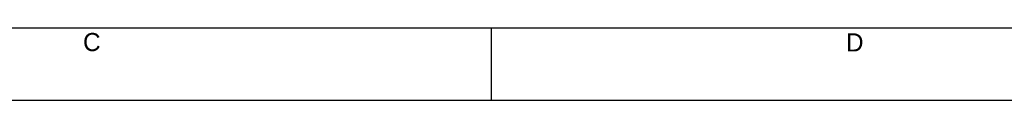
# Model space of a CAD drawing. Header units: millimetres. Extents: x 0 to 594, y 0 to 420.
# Tile 27 of 120: x 214 to 350, y 0 to 10. Entities that reach past the tile are written whole.
import ezdxf

# ---------------------------------------------------------------- set-up
doc = ezdxf.new("R2010")
doc.units = ezdxf.units.MM
doc.header["$LTSCALE"] = 32.67
doc.layers.get('0').update_dxf_attribs({"linetype": 'CONTINUOUS'})
doc.styles.add('TEXTSTYLE_2', font='trium.ttf')

msp = doc.modelspace()

# ---------------------------------------------------------------- linework, layer by layer
at = {"color": 7, "linetype": 'CONTINUOUS'}
msp.add_line((20, 10), (570.21398, 10), dxfattribs=at)
at = {"color": 2, "linetype": 'CONTINUOUS'}
for p, q in [((279, 0), (279, 10)), ((0, 0), (594, 0))]:
    msp.add_line(p, q, dxfattribs=at)

# ---------------------------------------------------------------- texts
at = {"color": 2, "linetype": 'CONTINUOUS', "char_height": 2.5, "width": 2.5, "attachment_point": 2, "line_spacing_factor": 0.9, "style": 'TEXTSTYLE_2'}
for s, insert in [('C', (223.90236, 9.2754)), ('D', (329.0394, 9.22447))]:
    msp.add_mtext(s, dxfattribs=dict(at, insert=insert))

doc.saveas('drawing.dxf')
